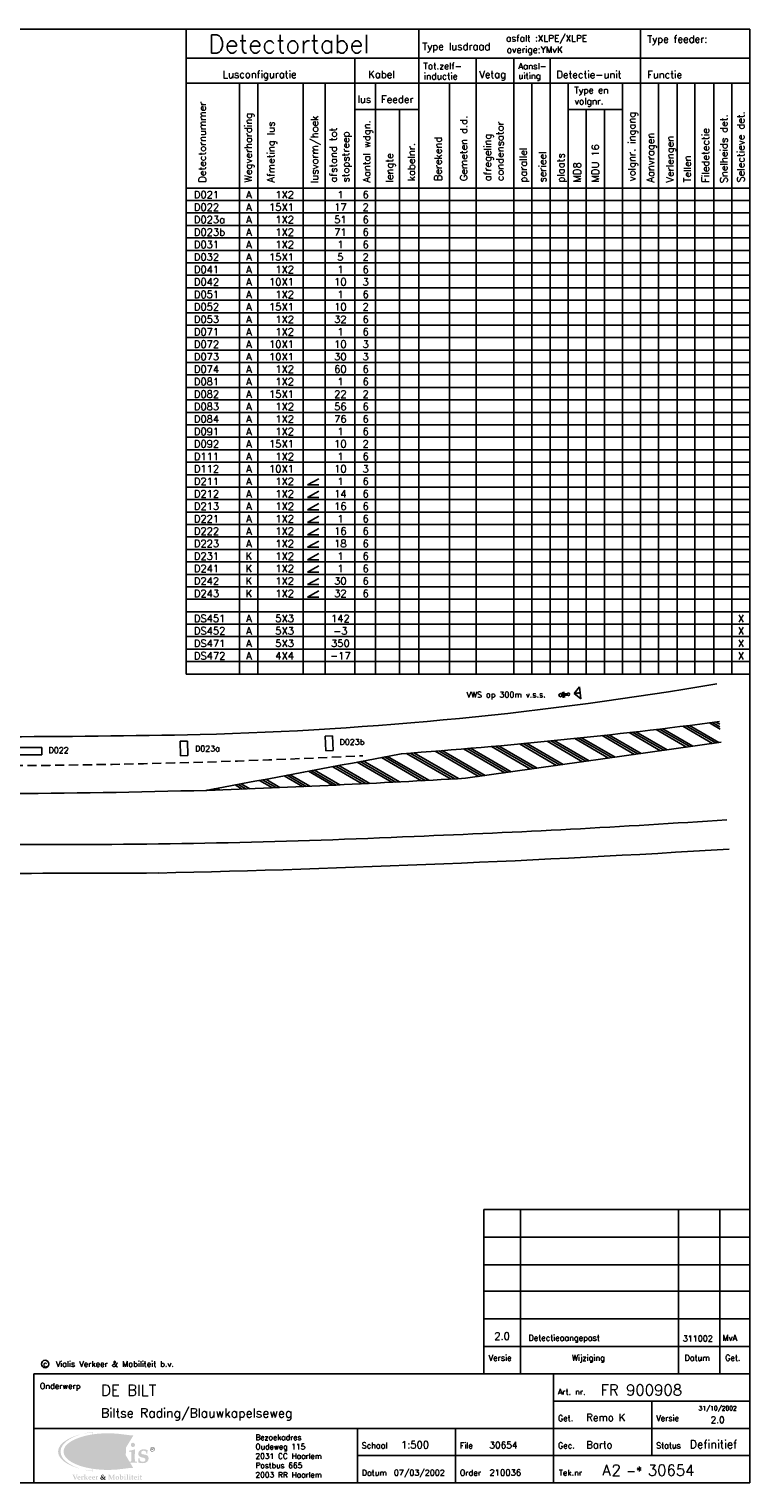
# Model space of a CAD drawing. Extents: x 6 to 580, y 68 to 468.
# Tile 4 of 4: x 382 to 580, y 68 to 468. Entities that reach past the tile are written whole.
import ezdxf
from ezdxf.enums import TextEntityAlignment as Align

# ---------------------------------------------------------------- set-up
doc = ezdxf.new("R2010")
doc.units = 0
doc.header["$LTSCALE"] = 0.2
doc.linetypes.add('DASHED', pattern=[19.05, 12.7, -6.35])
doc.layers.get('0').update_dxf_attribs({"color": 1, "linetype": 'CONTINUOUS'})
for name, color, linetype in [('01', 2, 'CONTINUOUS'), ('02', 3, 'CONTINUOUS'), ('BEL1', 51, 'CONTINUOUS'), ('BEL3', 51, 'DASHED'), ('DETECTIELUSSEN', 2, 'CONTINUOUS'), ('logo', 7, 'CONTINUOUS'), ('SYMBOLEN', 3, 'CONTINUOUS')]:
    doc.layers.add(name, color=color, linetype=linetype)
doc.styles.add('SIMPLEX', font='simplex.shx')

# ---------------------------------------------------------------- blocks, each defined once
blk = doc.blocks.new('u65')
at = {"layer": 'DETECTIELUSSEN'}
for p, q in [((2, 1), (0, 1)), ((0, 1), (0, -1)), ((2, -1), (2, 1)), ((0, -1), (2, -1))]:
    blk.add_line(p, q, dxfattribs=at)
blk = doc.blocks.new('u26')
at = {"layer": 'SYMBOLEN'}
for p, q in [((2.52, 0), (3.64, 1.12)), ((3.64, -1.12), (2.52, 0)), ((3.64, 1.12), (3.64, -1.12))]:
    blk.add_line(p, q, dxfattribs=at)
for centre, radius in [((0, 0), 0.28), ((2.81, 0), 0.0667), ((3.09, 0), 0.0667), ((3.38, 0), 0.0667)]:
    blk.add_circle(centre, radius, dxfattribs=at)
blk.add_arc((1.4, 0), 0.28, 270, 90, dxfattribs=at)
for points in [[(0.28, 0.56), (0.84, 0.56), (0.28, -0.56), (0.84, -0.56)], [(0.84, -0.28), (0.84, 0.28), (1.4, -0.28), (1.4, 0.28)]]:
    blk.add_solid(points, dxfattribs=at)
blk = doc.blocks.new('WIJZ')
for p, q in [((0, 45.18), (-73.22, 45.18)), ((-73.21, 45.18), (-73.21, -0.13)), ((0, 0), (0, 45.18))]:
    blk.add_line(p, q)
at = {"layer": '01'}
for p, q in [((-63.1, 0), (-63.1, 45.18)), ((-19.66, 0), (-19.66, 45.18)), ((-8.27, 0), (-8.27, 45.18)), ((-0.04, 37.59), (-73.22, 37.59)), ((-0.04, 30), (-73.22, 30)), ((-0.04, 22.71), (-73.22, 22.71)), ((-0.04, 15.12), (-73.22, 15.12)), ((-0.04, 7.53), (-73.22, 7.53))]:
    blk.add_line(p, q, dxfattribs=at)
at = {"layer": '02', "style": 'SIMPLEX'}
for s, p in [('Versie', (-71.88, 3.62)), ('Wijziging', (-48.97, 3.62)), ('Datum', (-17.97, 3.62)), ('Get.', (-6.79, 3.62))]:
    blk.add_text(s, height=1.6, dxfattribs=at).set_placement(p)
for tag, p in [('WIJZ5', (-68.01, 39.07)), ('WIJZ4', (-68.01, 31.48)), ('WIJZ3', (-68.01, 23.89)), ('WIJZ2', (-68.01, 16.61)), ('WIJZ1', (-68.17, 9.37))]:
    blk.add_attdef(tag, text='', height=2, dxfattribs=at).set_placement(p, align=Align.CENTER)
for tag, p in [('WIJZIGING5', (-60.91, 39.16)), ('DATUM5', (-18.5, 38.96)), ('TEK5', (-7.54, 39.16)), ('WIJZIGING4', (-60.91, 31.57)), ('DATUM4', (-18.5, 31.37)), ('TEK4', (-7.54, 31.57)), ('WIJZIGING3', (-60.91, 23.98)), ('DATUM3', (-18.5, 23.78)), ('TEK3', (-7.54, 23.98)), ('WIJZIGING2', (-60.91, 16.69)), ('DATUM2', (-18.5, 16.5)), ('TEK2', (-7.54, 16.69)), ('WIJZIGING1', (-60.91, 9.12)), ('DATUM1', (-18.45, 8.93)), ('TEK1', (-7.52, 9.12))]:
    blk.add_attdef(tag, p, '', height=1.6, dxfattribs=at)
blk = doc.blocks.new('VERSIE')
at = {"layer": '01', "style": 'SIMPLEX'}
blk.add_attdef('T-VNR', text='', height=1.8, dxfattribs=at).set_placement((-8.88, 16.45), align=Align.CENTER)
blk.add_attdef('T-STS', (-16.58, 9.5), '', height=2.25, dxfattribs=at)
at = {"layer": '02', "style": 'SIMPLEX'}
blk.add_attdef('T-VDT', text='', height=1.2, dxfattribs=at).set_placement((-8.88, 19.95), align=Align.CENTER)
blk = doc.blocks.new('KOP')
at = {"style": 'SIMPLEX'}
blk.add_attdef('T-OMS', (-178.51, 24), '', height=3, dxfattribs=at)
at = {"layer": '01', "style": 'SIMPLEX'}
for tag, p in [('T-AUT', (-36.09, 24.08)), ('T-AFM', (-33.15, 1.85))]:
    blk.add_attdef(tag, text='', height=3, dxfattribs=at).set_placement(p, align=Align.RIGHT)
for tag, p, height in [('T-ART', (-34.07, 24.08), 3), ('T-OPM', (-178.51, 18), 2.5), ('T-NMR', (-26.54, 1.85), 3)]:
    blk.add_attdef(tag, p, '', height=height, dxfattribs=at)
at = {"layer": '02', "style": 'SIMPLEX', "flags": 1}
blk.add_attdef('T-TYP', (-193.38, 33.06), '', height=3, dxfattribs=at)
at = {"layer": '02', "style": 'SIMPLEX'}
for tag, p, height in [('T-GET', (-45, 17), 2), ('T-SCL', (-96, 9.5), 2), ('T-FNM', (-70.95, 9.5), 2), ('T-GEC', (-45, 9.5), 2), ('T-ORD', (-70.81, 2), 2), ('T-DAT', (-97.87, 1.92), 1.7)]:
    blk.add_attdef(tag, p, '', height=height, dxfattribs=at)
blk = doc.blocks.new('logo')
at = {"layer": 'logo'}
h = blk.add_hatch(color=170, dxfattribs=at)
h.paths.add_polyline_path([(25.37, -18.89), (25.29, -18.84, -0.061343), (23.77, -19.17), (23.77, -19.45), (24, -19.45), (24.17, -19.47, -0.361866), (24.32, -19.6, -0.013325), (24.32, -23.88), (24.31, -23.97, -0.204489), (24.23, -24.1), (24.15, -24.13), (23.75, -24.17), (23.75, -24.45), (25.89, -24.45), (25.89, -24.15), (25.49, -24.11), (25.44, -24.1, -0.3502), (25.33, -23.99), (25.32, -23.9, -0.014542)])
h.paths.add_polyline_path([(27.83, -20.82), (27.74, -20.77, -0.081857), (26.22, -21.11), (26.22, -21.41), (26.48, -21.42), (26.65, -21.44, -0.361866), (26.79, -21.56, -0.024612), (26.79, -23.88), (26.78, -23.97, -0.204489), (26.71, -24.1), (26.63, -24.13), (26.22, -24.17), (26.22, -24.45), (28.37, -24.45), (28.37, -24.15), (27.97, -24.11), (27.92, -24.1, -0.3502), (27.81, -23.99), (27.79, -23.9, -0.023646)])
h.paths.add_polyline_path([(26.68, -19.54, 1), (27.84, -19.54, 1)])
h.paths.add_polyline_path([(29.62, -21.94, -0.242234), (29.59, -21.45, -0.276911), (30.1, -21.16, -0.262736), (30.88, -21.45), (30.93, -21.91), (31.23, -21.92, -0.029649), (31.3, -21.01), (31.29, -20.97, 0.159643), (29.69, -20.82, 0.28272), (28.78, -21.68, 0.217109), (28.9, -22.55, 0.184354), (29.46, -22.91), (30.07, -23.07, -0.148274), (30.58, -23.28, -0.257899), (30.68, -23.76, -0.18983), (30.37, -24.11, -0.149734), (29.72, -24.16, -0.178699), (29.12, -23.78), (29.09, -23.26), (28.79, -23.26, -0.027679), (28.73, -24.3), (28.77, -24.36, 0.142272), (30.44, -24.52, 0.237181), (31.45, -23.76, 0.21006), (31.46, -22.77, 0.198773), (31.04, -22.37, 0.077298), (30.76, -22.28), (29.85, -22.09, -0.132448)])
h.paths.add_polyline_path([(22.92, -21.9, 0.17208), (22.7, -21.19, 0.200406), (21.75, -20.8, 0.081145), (21.23, -20.83), (21.02, -20.92), (20.7, -21.1), (20.34, -21.33), (20.31, -21.82), (20.57, -21.88), (20.73, -21.5, -0.24395), (21.64, -21.49, -0.263091), (21.98, -22.3, 0.062994), (20.39, -22.76, 0.212641), (19.99, -23.33, 0.150672), (20.06, -24.09, 0.298823), (20.75, -24.54, 0.075715), (21.17, -24.51), (21.98, -23.91), (21.95, -24.41), (21.98, -24.45, -0.041952), (23.37, -24.45), (23.37, -24.15), (23.05, -24.11, -0.364403), (22.92, -24, -0.024385)])
h.paths.add_polyline_path([(21.98, -23.54, -0.155275), (21.59, -23.84, -0.220324), (21.13, -23.83, -0.282623), (20.92, -23.32, -0.206313), (21.1, -22.94, -0.091022), (21.98, -22.63)], flags=16)
h.paths.add_polyline_path([(19.26, -20.82), (19.17, -20.77, -0.081857), (17.65, -21.11), (17.65, -21.41), (17.9, -21.42), (18.08, -21.44, -0.361866), (18.22, -21.56, -0.024612), (18.22, -23.88), (18.21, -23.97, -0.204489), (18.13, -24.1), (18.05, -24.13), (17.65, -24.17), (17.65, -24.45), (19.79, -24.45), (19.79, -24.15), (19.39, -24.11), (19.34, -24.1, -0.3502), (19.23, -23.99), (19.22, -23.9, -0.023646)])
h.paths.add_polyline_path([(18.11, -19.54, 1), (19.27, -19.54, 1)])
h.paths.add_polyline_path([(14.19, -19.9, -0.014422), (14.13, -19.72, -0.419965), (14.22, -19.53, -0.059907), (14.73, -19.48), (14.73, -19.14, -0.024727), (12.27, -19.14), (12.27, -19.48, -0.083014), (12.74, -19.54, -0.099967), (13.03, -20.01), (14.9, -24.48), (15.48, -24.48), (17.37, -19.9), (17.52, -19.62, -0.258045), (17.65, -19.53), (17.79, -19.5), (18, -19.48), (18, -19.14, -0.03401), (16.22, -19.14), (16.22, -19.48), (16.7, -19.51, -0.268993), (16.83, -19.57, -0.14955), (16.84, -19.76), (16.73, -20.1), (15.52, -23.19)])
edge = h.paths.add_edge_path()
edge.add_ellipse((19.55, -21.38), major_axis=(-12.22, 0), ratio=0.461748, start_angle=-59.2557, end_angle=59.2908, ccw=False)
edge.add_ellipse((18.88, -21.38), major_axis=(-12.22, 0), ratio=0.445911, start_angle=297.1255, end_angle=422.9083)
h = blk.add_hatch(color=104, dxfattribs=at)
edge = h.paths.add_edge_path()
edge.add_ellipse((20.38, -21.38), major_axis=(-12.22, 0), ratio=0.412676, start_angle=241.5392, end_angle=477.5307)
edge.add_ellipse((28.23, -21.4), major_axis=(-11.5, 0), ratio=0.39376, start_angle=69.3775, end_angle=78.9653, ccw=False)
edge.add_ellipse((20.36, -21.37), major_axis=(-11.5, 0), ratio=0.39376, start_angle=-110.6225, end_angle=109.3829, ccw=False)
edge.add_ellipse((28.23, -21.4), major_axis=(-11.5, 0), ratio=0.39376, start_angle=280.1408, end_angle=289.3829, ccw=False)
h = blk.add_hatch(color=170, dxfattribs=at)
h.paths.add_polyline_path([(33.26, -20.74, 1), (31.96, -20.74, 1)])
h.paths.add_polyline_path([(32.04, -20.74, -1), (33.18, -20.74, -1)], flags=16)
h.paths.add_polyline_path([(32.39, -20.42, 0.383253), (32.35, -20.39), (32.32, -20.39), (32.32, -20.35), (32.66, -20.35, -0.163969), (32.82, -20.4, -0.185213), (32.87, -20.49, -0.156584), (32.85, -20.62, -0.219176), (32.77, -20.69, 0.027571), (32.7, -20.71, -0.118665), (32.76, -20.75, -0.100038), (32.81, -20.82), (32.87, -20.94, -0.024961), (32.9, -20.99, 0.322101), (32.93, -21), (32.95, -21), (32.95, -21.05), (32.83, -21.05, -0.320971), (32.76, -21.01), (32.71, -20.91), (32.66, -20.8, 0.110576), (32.62, -20.75, 0.159644), (32.59, -20.74), (32.52, -20.74), (32.52, -20.95, 0.114944), (32.53, -20.99, 0.271334), (32.55, -21), (32.6, -21.01), (32.6, -21.05), (32.31, -21.05), (32.31, -21.01), (32.37, -21.01, 0.374085), (32.39, -20.98)], flags=0)
h.paths.add_polyline_path([(32.52, -20.69), (32.52, -20.44, -0.11922), (32.53, -20.42, -0.249713), (32.56, -20.4), (32.62, -20.4, -0.083932), (32.67, -20.41, -0.207045), (32.73, -20.47, -0.10733), (32.74, -20.55, -0.178552), (32.7, -20.64, -0.204225), (32.6, -20.69)], flags=0)
h = blk.add_hatch(color=170, dxfattribs=at)
h.paths.add_polyline_path([(11.95, -27.86, -0.275623), (12.03, -27.81), (12.08, -27.81), (12.08, -27.72, -0.036082), (11.64, -27.72), (11.64, -27.81), (11.71, -27.81, -0.055942), (11.77, -27.81, -0.231703), (11.79, -27.83, -0.167579), (11.79, -27.89), (11.45, -28.76), (11.09, -27.87, -0.358233), (11.1, -27.83, -0.166942), (11.15, -27.81), (11.24, -27.81), (11.24, -27.72, -0.033394), (10.62, -27.71), (10.62, -27.81), (10.68, -27.81, -0.169229), (10.74, -27.83, -0.113105), (10.77, -27.87), (11.29, -29.1), (11.44, -29.1)])
h.paths.add_polyline_path([(12.25, -28.64, 0.001256), (12.52, -28.63, 0.064639), (12.83, -28.6, 0.323092), (12.84, -28.58), (12.83, -28.44, 0.186379), (12.73, -28.23, 0.172825), (12.52, -28.14, 0.138245), (12.31, -28.17, 0.048055), (12.11, -28.28, 0.189585), (12.03, -28.39, 0.078132), (11.99, -28.62, 0.145427), (12.04, -28.89, 0.277065), (12.41, -29.12, 0.164249), (12.76, -29.04, 0.145745), (12.78, -29.02), (12.81, -28.94, 0.269924), (12.8, -28.92), (12.79, -28.91, 0.316949), (12.78, -28.91, -0.180711), (12.53, -28.97, -0.213335), (12.34, -28.87, -0.213606)])
h.paths.add_polyline_path([(12.24, -28.52, -0.09999), (12.26, -28.36, -0.195655), (12.35, -28.26, -0.213041), (12.48, -28.26, -0.188862), (12.55, -28.35, -0.097186), (12.57, -28.52, -0.385846), (12.57, -28.53, -0.039683), (12.25, -28.53, -0.404532)], flags=16)
h.paths.add_polyline_path([(13.35, -28.5, -0.1213), (13.36, -28.45, -0.195948), (13.45, -28.37, -0.148537), (13.55, -28.37, -0.221565), (13.63, -28.43), (13.67, -28.42), (13.68, -28.14), (13.58, -28.14, 0.216984), (13.51, -28.17, 0.020905), (13.46, -28.22), (13.35, -28.34), (13.35, -28.15), (13.32, -28.14, -0.064508), (12.96, -28.23), (12.96, -28.31), (13.06, -28.31, -0.428126), (13.1, -28.35), (13.1, -28.95, -0.42156), (13.05, -29), (12.97, -29.01), (12.97, -29.09, -0.014262), (13.53, -29.09), (13.53, -29.01), (13.41, -29, -0.183172), (13.37, -28.98, -0.204487), (13.36, -28.93)])
h.paths.add_polyline_path([(14.39, -28.5), (14.58, -28.34), (14.67, -28.27, -0.144634), (14.75, -28.24), (14.83, -28.24), (14.83, -28.16), (14.52, -28.16), (14.52, -28.22), (14.16, -28.56, -0.630854), (14.14, -28.55), (14.15, -27.87), (14.15, -27.65), (14.13, -27.64, -0.066328), (13.75, -27.72), (13.75, -27.8), (13.81, -27.8, -0.052817), (13.85, -27.8, -0.371888), (13.9, -27.86), (13.9, -28.87, -0.020858), (13.89, -28.95, -0.365146), (13.85, -29), (13.75, -29.01), (13.75, -29.09, -0.022714), (14.3, -29.09), (14.3, -29.01), (14.19, -29, -0.159634), (14.17, -28.99, -0.250193), (14.15, -28.95), (14.15, -28.83), (14.14, -28.64, -0.65458), (14.16, -28.62, -0.062226), (14.18, -28.64), (14.48, -28.99), (14.55, -29.09), (14.89, -29.09), (14.89, -29.01, -0.194273), (14.81, -28.98), (14.75, -28.91)])
h.paths.add_polyline_path([(15.26, -28.64, 0.001256), (15.53, -28.63, 0.064639), (15.84, -28.6, 0.323092), (15.85, -28.58), (15.84, -28.44, 0.186379), (15.75, -28.23, 0.172825), (15.53, -28.14, 0.138245), (15.33, -28.17, 0.048055), (15.13, -28.29, 0.189585), (15.05, -28.39, 0.078132), (15.01, -28.62, 0.145427), (15.06, -28.89, 0.277065), (15.42, -29.12, 0.164249), (15.77, -29.04, 0.145745), (15.79, -29.02), (15.82, -28.94, 0.269924), (15.82, -28.93), (15.8, -28.91, 0.316949), (15.8, -28.91, -0.180711), (15.54, -28.97, -0.213335), (15.35, -28.88, -0.213606)])
h.paths.add_polyline_path([(15.26, -28.53, -0.404532), (15.25, -28.52, -0.09999), (15.28, -28.36, -0.195655), (15.36, -28.27, -0.213041), (15.49, -28.26, -0.188862), (15.57, -28.35, -0.097186), (15.59, -28.52, -0.385846), (15.58, -28.53, -0.039683)], flags=16)
h.paths.add_polyline_path([(16.36, -28.88, -0.213606), (16.27, -28.64, 0.001256), (16.54, -28.63, 0.064639), (16.85, -28.6, 0.323092), (16.86, -28.58), (16.85, -28.44, 0.186379), (16.75, -28.23, 0.172825), (16.53, -28.14, 0.138245), (16.33, -28.17, 0.048055), (16.13, -28.29, 0.189585), (16.05, -28.39, 0.078132), (16.01, -28.62, 0.145427), (16.06, -28.89, 0.277065), (16.42, -29.12, 0.164249), (16.78, -29.04, 0.145745), (16.79, -29.02), (16.82, -28.94, 0.269924), (16.82, -28.93), (16.81, -28.91, 0.316949), (16.8, -28.91, -0.180711), (16.54, -28.97, -0.213335)])
h.paths.add_polyline_path([(16.26, -28.52, -0.09999), (16.28, -28.36, -0.195655), (16.36, -28.27, -0.213041), (16.49, -28.26, -0.188862), (16.57, -28.35, -0.097186), (16.59, -28.52, -0.385846), (16.58, -28.53, -0.039683), (16.26, -28.53, -0.404532)], flags=16)
h.paths.add_polyline_path([(17.37, -28.5, -0.1213), (17.38, -28.45, -0.195948), (17.47, -28.37, -0.148537), (17.57, -28.37, -0.221565), (17.64, -28.43), (17.69, -28.42), (17.69, -28.14), (17.6, -28.13, 0.216984), (17.52, -28.17, 0.020905), (17.47, -28.22), (17.37, -28.34), (17.37, -28.15), (17.33, -28.14, -0.064508), (16.97, -28.22), (16.97, -28.3), (17.07, -28.31, -0.428126), (17.11, -28.35), (17.11, -28.95, -0.42156), (17.06, -29), (16.98, -29), (16.98, -29.09, -0.014262), (17.55, -29.08), (17.55, -29.01), (17.42, -29, -0.183172), (17.39, -28.98, -0.204487), (17.37, -28.93)])
h = blk.add_hatch(color=170, dxfattribs=at)
h.paths.add_polyline_path([(18.85, -28.29, 0.054692), (19.03, -28.17, 0.171224), (19.16, -27.96, 0.158518), (19.15, -27.8, 0.213), (19.05, -27.71, 0.082178), (18.93, -27.69, 0.102544), (18.81, -27.71, 0.080993), (18.73, -27.76, 0.022507), (18.6, -27.91, 0.201722), (18.55, -28.04, 0.010851), (18.55, -28.11, 0.077278), (18.58, -28.23, 0.037467), (18.61, -28.33, -0.009917), (18.58, -28.34, 0.081546), (18.39, -28.48, 0.120386), (18.32, -28.6, 0.1199), (18.31, -28.81, 0.13541), (18.39, -28.97, 0.100485), (18.54, -29.08, 0.014652), (18.57, -29.09, 0.173766), (19.03, -29.07, 0.047549), (19.18, -28.98, 0.015766), (19.28, -29.05, 0.102769), (19.47, -29.12, 0.132191), (19.67, -29.09, -0.058971), (19.85, -28.9), (19.82, -28.84), (19.72, -28.9, -0.141344), (19.6, -28.91, -0.081506), (19.35, -28.82, 0.035217), (19.43, -28.71, 0.078285), (19.48, -28.58, 0.118944), (19.48, -28.42, -0.029335), (19.76, -28.44, -0.048287), (19.81, -28.28, -0.010867), (19.65, -28.29, -0.032309), (19.17, -28.28, -0.010063), (19.11, -28.42, -0.017223), (19.29, -28.43, -0.115516), (19.32, -28.53, -0.071354), (19.32, -28.64, -0.074259), (19.3, -28.7, -0.034992), (19.26, -28.76, -0.026305), (19.2, -28.71, -0.055653), (18.88, -28.33, -0.014765)])
h.paths.add_polyline_path([(18.81, -28.22, -0.053851), (18.75, -28.05, -0.158117), (18.75, -27.9, -0.247038), (18.83, -27.82, -0.197283), (18.93, -27.83, -0.196126), (18.98, -27.89, -0.094868), (18.99, -27.98, -0.12671), (18.96, -28.06, -0.026092), (18.91, -28.13, -0.040106)], flags=16)
h.paths.add_polyline_path([(18.65, -28.41, 0.036641), (18.71, -28.49, 0.073776), (19.02, -28.86, 0.011559), (19.09, -28.92, -0.049014), (19, -28.96, -0.129977), (18.83, -28.97, -0.170129), (18.64, -28.86, -0.102892), (18.55, -28.69, -0.178356), (18.56, -28.5, -0.103941), (18.6, -28.45, -0.014381)], flags=16)
h = blk.add_hatch(color=170, dxfattribs=at)
h.paths.add_polyline_path([(21.87, -27.99), (21.87, -28.64), (21.87, -28.9, -0.053385), (21.86, -28.95, -0.334077), (21.81, -28.99), (21.7, -29), (21.7, -29.09, -0.027391), (22.33, -29.09), (22.33, -29), (22.21, -28.99, -0.401378), (22.16, -28.94), (22.15, -28.8), (22.16, -28.16), (22.16, -27.87, -0.330867), (22.19, -27.82, -0.108883), (22.26, -27.8), (22.33, -27.8), (22.33, -27.71, -0.035923), (21.87, -27.71), (21.41, -28.68, -0.642777), (21.39, -28.68), (20.93, -27.71, -0.03281), (20.45, -27.71), (20.45, -27.8), (20.56, -27.81, -0.375321), (20.62, -27.86), (20.62, -28.03), (20.62, -28.74), (20.62, -28.94, -0.349803), (20.56, -28.99), (20.45, -29), (20.45, -29.09, -0.03688), (20.91, -29.09), (20.91, -29), (20.81, -28.99, -0.377616), (20.75, -28.93), (20.74, -28.76), (20.74, -27.99), (21.28, -29.11), (21.34, -29.11)])
h.paths.add_polyline_path([(23.43, -28.63, 0.090259), (23.4, -28.39, 0.160178), (23.27, -28.21, 0.13918), (23.05, -28.13, 0.119196), (22.73, -28.17, 0.191579), (22.54, -28.34, 0.090504), (22.47, -28.59, 0.095763), (22.5, -28.82, 0.131959), (22.62, -29.02, 0.183952), (22.86, -29.11, 0.149091), (23.2, -29.06, 0.182539), (23.38, -28.87, 0.087876)])
h.paths.add_polyline_path([(22.76, -28.43, -0.105068), (22.8, -28.3, -0.21019), (22.89, -28.23, -0.142474), (23, -28.23, -0.185702), (23.09, -28.3, -0.062634), (23.13, -28.43, -0.064601), (23.16, -28.74, -0.047411), (23.13, -28.9, -0.271336), (23.02, -29.01, -0.107725), (22.92, -29.01, -0.195251), (22.84, -28.96, -0.132248), (22.76, -28.76, -0.067282)], flags=16)
h.paths.add_polyline_path([(24.6, -28.35, 0.134707), (24.47, -28.19, 0.163681), (24.28, -28.14, 0.056402), (24.15, -28.16, 0.095964), (24.07, -28.2), (23.94, -28.31), (23.94, -27.89), (23.95, -27.65), (23.92, -27.64, -0.078316), (23.54, -27.73), (23.54, -27.8), (23.64, -27.81, -0.332859), (23.68, -27.84), (23.69, -27.9), (23.7, -28.14), (23.7, -28.64), (23.68, -29.1), (23.73, -29.11), (23.81, -29.04, 0.115705), (24.01, -29.11, 0.154533), (24.22, -29.08, 0.017333), (24.42, -28.95, 0.149764), (24.56, -28.79, 0.079705), (24.63, -28.58, 0.139964)])
h.paths.add_polyline_path([(23.94, -28.42, -0.170706), (24.05, -28.34, -0.137636), (24.21, -28.33, -0.245661), (24.34, -28.45, -0.06068), (24.38, -28.58, -0.137104), (24.34, -28.85, -0.193443), (24.23, -28.96, -0.169867), (24.08, -28.97, -0.178), (23.94, -28.87)], flags=16)
h.paths.add_polyline_path([(25.2, -28.41, -0.028361), (25.22, -28.15), (25.19, -28.13, -0.087889), (24.8, -28.22), (24.8, -28.3), (24.9, -28.3, -0.391154), (24.95, -28.34), (24.96, -28.43), (24.96, -28.74), (24.95, -28.96, -0.394506), (24.9, -29), (24.8, -29.01), (24.8, -29.09, -0.029059), (25.36, -29.08), (25.36, -29.01), (25.27, -29, -0.02719), (25.24, -29, -0.353176), (25.21, -28.96, -0.024567), (25.21, -28.86)])
h.paths.add_polyline_path([(25.86, -28, -0.024984), (25.88, -27.65), (25.85, -27.64, -0.072772), (25.46, -27.72), (25.46, -27.79), (25.56, -27.8, -0.332048), (25.6, -27.83), (25.61, -27.95), (25.61, -28.75), (25.6, -28.96, -0.416455), (25.56, -29), (25.46, -29.01), (25.46, -29.09, -0.027362), (26.02, -29.09), (26.02, -29.01), (25.91, -29, -0.27656), (25.88, -28.98, -0.098915), (25.87, -28.94, 0.004364), (25.86, -28.8)])
h.paths.add_polyline_path([(26.55, -28.41, -0.028361), (26.56, -28.15), (26.54, -28.14, -0.087889), (26.15, -28.22), (26.15, -28.3), (26.25, -28.31, -0.391154), (26.29, -28.34), (26.3, -28.43), (26.3, -28.74), (26.29, -28.96, -0.394506), (26.24, -29.01), (26.14, -29.01), (26.14, -29.09, -0.029059), (26.7, -29.09), (26.7, -29.01), (26.61, -29, -0.02719), (26.58, -29, -0.353176), (26.55, -28.97, -0.024567), (26.55, -28.87)])
h.paths.add_polyline_path([(27.16, -28.34), (27.37, -28.34, -0.0198), (27.38, -28.2, -0.043572), (27.16, -28.21, -0.037456), (27.18, -27.82), (27.15, -27.8, -0.06245), (26.91, -27.91), (26.91, -28.21), (26.78, -28.3), (26.78, -28.34), (26.91, -28.34), (26.91, -28.77), (26.91, -28.92, 0.173831), (26.94, -29.01, 0.153479), (27.05, -29.09, 0.084304), (27.2, -29.11, 0.171033), (27.31, -29.05), (27.39, -28.97), (27.37, -28.93, -0.081652), (27.24, -28.94, -0.114932), (27.2, -28.92, -0.229709), (27.16, -28.83), (27.15, -28.72)])
h.paths.add_polyline_path([(27.76, -28.64, 0.001256), (28.03, -28.63, 0.064639), (28.34, -28.6, 0.323092), (28.35, -28.58), (28.34, -28.44, 0.186379), (28.24, -28.23, 0.172825), (28.03, -28.14, 0.138245), (27.82, -28.17, 0.048055), (27.62, -28.29, 0.189585), (27.54, -28.39, 0.078132), (27.5, -28.62, 0.145427), (27.55, -28.89, 0.277065), (27.91, -29.12, 0.164249), (28.27, -29.04, 0.145745), (28.28, -29.02), (28.32, -28.94, 0.269924), (28.31, -28.93), (28.3, -28.91, 0.316949), (28.29, -28.91, -0.180711), (28.04, -28.97, -0.213335), (27.85, -28.88, -0.213606)])
h.paths.add_polyline_path([(27.75, -28.52, -0.09999), (27.77, -28.36, -0.195655), (27.85, -28.27, -0.213041), (27.98, -28.26, -0.188862), (28.06, -28.35, -0.097186), (28.08, -28.52, -0.385846), (28.08, -28.53, -0.039683), (27.75, -28.53, -0.404532)], flags=16)
h.paths.add_polyline_path([(28.88, -28.41, -0.028361), (28.9, -28.15), (28.87, -28.14, -0.087889), (28.48, -28.22), (28.48, -28.3), (28.58, -28.31, -0.391154), (28.63, -28.34), (28.63, -28.43), (28.64, -28.74), (28.63, -28.96, -0.394506), (28.58, -29.01), (28.48, -29.01), (28.48, -29.09, -0.029059), (29.04, -29.09), (29.04, -29.01), (28.95, -29, -0.02719), (28.92, -29, -0.353176), (28.89, -28.97, -0.024567), (28.88, -28.87)])
h.paths.add_polyline_path([(29.5, -28.34), (29.71, -28.34, -0.0198), (29.73, -28.2, -0.043572), (29.5, -28.21, -0.037456), (29.53, -27.82), (29.49, -27.8, -0.06245), (29.25, -27.91), (29.26, -28.21), (29.13, -28.3), (29.13, -28.34), (29.26, -28.34), (29.25, -28.77), (29.26, -28.92, 0.173831), (29.28, -29.01, 0.153479), (29.39, -29.09, 0.084304), (29.54, -29.11, 0.171033), (29.65, -29.05), (29.74, -28.97), (29.72, -28.93, -0.081652), (29.59, -28.94, -0.114932), (29.54, -28.92, -0.229709), (29.5, -28.83), (29.5, -28.72)])
h.paths.add_polyline_path([(28.6, -27.82, 1), (28.9, -27.82, 1)])
h.paths.add_polyline_path([(26.57, -27.82, 1), (26.27, -27.82, 1)])
h.paths.add_polyline_path([(25.22, -27.82, 1), (24.92, -27.82, 1)])
at = {"layer": 'logo', "color": 82}
blk.add_circle((3.09, 2.71), 1.02, dxfattribs=at)
at = {"layer": 'logo', "color": 82, "style": 'SIMPLEX'}
blk.add_text('c', height=1.5, dxfattribs=at).set_placement((3.09, 2.71), align=Align.MIDDLE)
blk.add_text('Vialis Verkeer & Mobiliteit b.v.', height=1.6, dxfattribs=at).set_placement((6.03, 2.71), align=Align.MIDDLE_LEFT)
for s, p in [('Oudeweg 115', (60.97, -20.79)), ('Bezoekadres', (60.97, -18.21)), ('2031 CC Haarlem', (60.97, -23.37)), ('2003 RR Haarlem', (60.97, -28.53)), ('Postbus 665', (60.97, -25.95))]:
    blk.add_text(s, height=1.5046, dxfattribs=at).set_placement(p)
blk = doc.blocks.new('tuv54')
at = {"layer": '02'}
for q in [(4.29, -1.11), (4.29, -2.83)]:
    blk.add_line((1.17, -2.83), q, dxfattribs=at)

msp = doc.modelspace()

# ---------------------------------------------------------------- hatches: boundary and pattern name
at = {"layer": 'BEL1'}
h = msp.add_hatch(dxfattribs=at)
h.set_pattern_fill('PLAST', color=256, scale=0.7, angle=330, style=0)
h.paths.add_polyline_path([(572.45, 271.72), (572.03, 277.38, -0.014326), (484.48, 268.55, -0.001857), (430.72, 258.48, 0.00002), (430.95, 258.48, 0.005628), (502.13, 261.81)])

# ---------------------------------------------------------------- linework, layer by layer
for p, q in [((580.38, 467.93), (6.38, 467.93)), ((425.31, 290.47), (425.31, 467.93)), ((580.38, 67.93), (580.38, 467.93)), ((425.31, 424.19), (580.38, 424.19)), ((580.38, 290.47), (425.31, 290.47)), ((572.45, 271.72), (502.13, 261.81)), ((383.38, 97.93), (580.38, 97.93)), ((383.38, 97.93), (383.38, 67.93)), ((526.38, 97.93), (526.38, 67.93)), ((526.38, 90.43), (580.38, 90.43)), ((553.38, 90.43), (553.38, 75.43)), ((383.38, 82.93), (580.38, 82.93)), ((472.38, 82.93), (472.38, 67.93)), ((499.38, 82.93), (499.38, 67.93)), ((472.38, 75.43), (580.38, 75.43)), ((6.38, 67.93), (580.38, 67.93))]:
    msp.add_line(p, q)
for centre, radius, start, end in [((402.71, 1272.03), 998.56, 271.51603, 279.71711), ((367.27, 3400.68), 3127.47, 269.07447, 271.13322), ((318.68, 3421.77), 3165.28, 272.03264, 273.3225), ((355.28, 3125.29), 2867.81, 269.23149, 271.51191), ((368.5, 3313.22), 3069.74, 272.23161, 273.83945), ((400.85, 3375.9), 3132.39, 268.44828, 269.72199), ((388.39, 2434.87), 2191.33, 269.92857, 272.60627), ((327.49, 4272.55), 4037.82, 271.2781, 273.50934), ((375.96, 8852.08), 8616.44, 269.602151, 270.276589)]:
    msp.add_arc(centre, radius, start, end)
at = {"layer": '01'}
for p, q in [((489.26, 424.19), (489.26, 467.93)), ((550.31, 467.93), (550.31, 424.12)), ((425.31, 459.93), (580.38, 459.93)), ((471.65, 459.93), (471.65, 424.07)), ((505.06, 424.07), (505.06, 459.93)), ((515.44, 424.07), (515.44, 459.93)), ((525.47, 424.07), (525.47, 459.93)), ((580.38, 453), (425.31, 453)), ((471.65, 424.19), (471.65, 290.47)), ((489.26, 424.19), (489.26, 290.47)), ((505.06, 424.19), (505.06, 290.47)), ((515.44, 424.19), (515.44, 290.47)), ((525.47, 424.19), (525.47, 290.47)), ((550.31, 424.19), (550.31, 290.47))]:
    msp.add_line(p, q, dxfattribs=at)
at = {"layer": 'BEL1'}
for p, q in [((440, 453), (440, 424.07)), ((445, 453), (445, 424.07)), ((457.5, 424.19), (457.5, 453)), ((463.51, 424.19), (463.51, 453)), ((477.39, 453), (477.39, 424.07)), ((497.77, 424.19), (497.77, 453)), ((520.35, 424.07), (520.35, 452.84)), ((530.38, 453), (530.38, 424.12)), ((545.33, 453), (545.33, 424.12)), ((555.25, 453), (555.25, 424.12)), ((560.33, 453), (560.33, 424.12)), ((565.25, 453), (565.25, 424.12)), ((570.47, 453), (570.47, 424.12)), ((575.42, 453), (575.42, 424.12)), ((471.65, 445.8), (489.26, 445.8)), ((484.02, 424.19), (484.02, 445.8)), ((530.38, 445.82), (545.33, 445.82)), ((535.36, 445.82), (535.36, 424.12)), ((540.35, 445.82), (540.35, 424.12)), ((440, 424.19), (440, 290.47)), ((445, 424.19), (445, 290.47)), ((457.5, 424.19), (457.5, 290.47)), ((463.51, 424.19), (463.51, 290.47)), ((477.39, 424.19), (477.39, 290.47)), ((484.02, 424.19), (484.02, 290.47)), ((497.77, 424.19), (497.77, 290.47)), ((520.35, 424.19), (520.35, 290.47)), ((530.38, 424.19), (530.38, 290.47)), ((535.36, 424.19), (535.36, 290.47)), ((540.35, 424.19), (540.35, 290.47)), ((545.33, 424.19), (545.33, 290.47)), ((555.25, 424.19), (555.25, 290.47)), ((560.33, 424.19), (560.33, 290.47)), ((565.25, 424.19), (565.25, 290.47)), ((570.47, 424.19), (570.47, 290.47)), ((575.42, 424.19), (575.42, 290.47)), ((580.38, 420.76), (425.31, 420.76)), ((580.38, 417.33), (425.31, 417.33)), ((580.38, 413.9), (425.31, 413.9)), ((580.38, 410.47), (425.31, 410.47)), ((580.38, 407.04), (425.31, 407.04)), ((580.38, 403.61), (425.31, 403.61)), ((580.38, 400.19), (425.31, 400.19)), ((580.38, 396.76), (425.31, 396.76)), ((580.38, 393.33), (425.31, 393.33)), ((580.38, 389.9), (425.31, 389.9)), ((580.38, 386.47), (425.31, 386.47)), ((580.38, 383.04), (425.31, 383.04)), ((580.38, 379.61), (425.31, 379.61)), ((580.38, 376.19), (425.31, 376.19)), ((580.38, 372.76), (425.31, 372.76)), ((580.38, 369.33), (425.31, 369.33)), ((580.38, 365.9), (425.31, 365.9)), ((580.38, 362.47), (425.31, 362.47)), ((580.38, 359.04), (425.31, 359.04)), ((580.38, 355.61), (425.31, 355.61)), ((580.38, 352.19), (425.31, 352.19)), ((580.38, 348.76), (425.31, 348.76)), ((580.38, 345.33), (425.31, 345.33)), ((580.38, 341.9), (425.31, 341.9)), ((580.38, 338.47), (425.31, 338.47)), ((580.38, 335.04), (425.31, 335.04)), ((580.38, 331.61), (425.31, 331.61)), ((580.38, 328.19), (425.31, 328.19)), ((580.38, 324.76), (425.31, 324.76)), ((580.38, 321.33), (425.31, 321.33)), ((580.38, 317.9), (425.31, 317.9)), ((580.38, 314.47), (425.31, 314.47)), ((580.38, 311.04), (425.31, 311.04)), ((580.38, 307.61), (425.31, 307.61)), ((580.38, 304.19), (425.31, 304.19)), ((580.38, 300.76), (425.31, 300.76)), ((580.38, 297.33), (425.31, 297.33)), ((580.38, 293.9), (425.31, 293.9))]:
    msp.add_line(p, q, dxfattribs=at)
for centre, radius, start, end in [((374.18, 1800.44), 1535.86, 274.11838, 277.40137), ((-898.36, 7499.88), 7362.36, 280.400235, 280.825887)]:
    msp.add_arc(centre, radius, start, end, dxfattribs=at)
at = {"layer": 'BEL3'}
msp.add_arc((363.19, 2464.7), 2199.48, 269.28865, 272.88545, dxfattribs=at)

# ---------------------------------------------------------------- block references
for name, p, values in [('WIJZ', (580.38, 97.93), {'WIJZIGING1': 'Detectieaangepast', 'WIJZ1': '2.0', 'DATUM1': '311002', 'TEK1': 'MvA'}), ('VERSIE', (580.38, 67.93), {'T-STS': 'Definitief', 'T-VNR': '2.0', 'T-VDT': '31/10/2002'})]:
    msp.add_blockref(name, p).add_auto_attribs(values)
msp.add_blockref('logo', (383.38, 97.93))
ref = msp.add_blockref('KOP', (580.38, 67.93))
ref.add_attrib('T-OMS', 'DE BILT', (401.87, 91.93), dxfattribs={"height": 3, "style": 'SIMPLEX'})
ref.add_attrib('T-OPM', 'Biltse Rading/Blauwkapelseweg ', (401.87, 85.93), dxfattribs={"layer": '01', "height": 2.5, "style": 'SIMPLEX'})
ref.add_attrib('T-AUT', 'FR', dxfattribs={"layer": '01', "height": 3, "style": 'SIMPLEX'}).set_placement((544.29, 92.01), align=Align.RIGHT)
ref.add_attrib('T-ART', '900908', (546.3, 92.01), dxfattribs={"layer": '01', "height": 3, "style": 'SIMPLEX'})
ref.add_attrib('T-AFM', '2', dxfattribs={"layer": '01', "height": 3, "style": 'SIMPLEX'}).set_placement((544.88, 69.91), align=Align.RIGHT)
ref.add_attrib('T-NMR', '30654', (552.29, 69.92), dxfattribs={"layer": '01', "height": 3, "style": 'SIMPLEX'})
ref.add_attrib('T-FNM', '30654', (508.72, 77.44), dxfattribs={"layer": '02', "height": 1.8, "style": 'SIMPLEX'})
ref.add_attrib('T-ORD', '210036', (508.72, 69.93), dxfattribs={"layer": '02', "height": 1.7, "style": 'SIMPLEX'})
ref.add_attrib('T-DAT', '07/03/2002', (482.44, 69.93), dxfattribs={"layer": '02', "height": 1.6, "style": 'SIMPLEX'})
ref.add_attrib('T-SCL', '1:500', (484.38, 77.43), dxfattribs={"layer": '02', "height": 2, "style": 'SIMPLEX'})
ref.add_attrib('T-GET', 'Remo K', (535.38, 84.93), dxfattribs={"layer": '02', "height": 2, "style": 'SIMPLEX'})
ref.add_attrib('T-GEC', 'Barto', (535.38, 77.43), dxfattribs={"layer": '02', "height": 2, "style": 'SIMPLEX'})
at = {"layer": '02'}
for p in [(457.5, 345.33), (457.5, 341.9), (457.5, 338.47), (457.5, 335.04), (457.5, 331.61), (457.5, 328.19), (457.5, 324.76), (457.5, 324.76), (457.5, 321.33), (457.5, 317.9), (457.5, 314.47)]:
    msp.add_blockref('tuv54', p, dxfattribs=at)
at = {"layer": '02', "xscale": 1.5, "yscale": 1.5, "zscale": 1.5, "rotation": 6.887293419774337}
msp.add_blockref('u26', (528.27, 284.66), dxfattribs=at)
at = {"layer": '02', "yscale": 2}
for p, rotation in [((423.68, 269.99), 1.37525939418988), ((463.62, 271.36), 2.727568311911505)]:
    msp.add_blockref('u65', p, dxfattribs=dict(at, rotation=rotation))
at = {"layer": '02', "xscale": 15, "zscale": 15, "rotation": 359.9269563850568}
msp.add_blockref('u65', (355.6, 269.26), dxfattribs=at)

# ---------------------------------------------------------------- texts
at = {"style": 'SIMPLEX'}
msp.add_text('Detectortabel', height=5, dxfattribs=at).set_placement((431.39, 461.34))
at = {"layer": '01', "style": 'SIMPLEX'}
msp.add_text('A', height=3, dxfattribs=at).set_placement((542.08, 69.94), align=Align.RIGHT)
msp.add_text('-*', height=2.4, dxfattribs=at).set_placement((546.41, 70.06))
at = {"layer": '02', "style": 'SIMPLEX'}
for s, height, p in [('Type lusdraad', 2, (490.26, 462.15)), ('asfalt :XLPE/XLPE', 1.8, (513.31, 464.48)), ('Type feeder:', 2, (552.13, 464.18)), ('overige:YMvK', 1.8, (513.47, 461.35)), ('Lusconfiguratie', 2, (435.35, 454.46)), ('Kabel', 2, (475.4, 454.46)), ('Tot.zelf-', 1.8, (490.54, 456.86)), ('inductie', 1.8, (490.64, 454.07)), ('Vetag', 2, (505.91, 454.46)), ('Aansl-', 1.7, (516.66, 456.89)), ('uiting', 1.7, (516.66, 454.22)), ('Detectie-unit', 2, (527.14, 454.4)), ('Functie', 2, (552.12, 454.4)), ('Type en', 1.8, (532.06, 450.24)), ('lus', 2, (472.4, 447.62)), ('Feeder', 2, (478.91, 447.62)), ('volgnr.', 1.8, (532.11, 447.17)), ('D021', 2, (427.41, 421.36)), ('D022', 2, (427.41, 417.93)), ('D023a', 2, (427.41, 414.5)), ('D023b', 2, (427.41, 411.07)), ('D031', 2, (427.41, 407.64)), ('D032', 2, (427.41, 404.21)), ('D041', 2, (427.41, 400.79)), ('D042', 2, (427.41, 397.36)), ('D051', 2, (427.41, 393.93)), ('D052', 2, (427.41, 390.5)), ('D053', 2, (427.41, 387.07)), ('D071', 2, (427.41, 383.64)), ('D072', 2, (427.41, 380.21)), ('D073', 2, (427.41, 376.79)), ('D074', 2, (427.41, 373.36)), ('D081', 2, (427.41, 369.93)), ('D082', 2, (427.41, 366.5)), ('D083', 2, (427.41, 363.07)), ('D084', 2, (427.41, 359.64)), ('D091', 2, (427.41, 356.21)), ('D092', 2, (427.41, 352.79)), ('D111', 2, (427.41, 349.36)), ('D112', 2, (427.41, 345.93)), ('D211', 2, (427.41, 342.5)), ('D212', 2, (427.41, 339.07)), ('D213', 2, (427.41, 335.64)), ('D221', 2, (427.41, 332.21)), ('D222', 2, (427.41, 328.79)), ('D223', 2, (427.41, 325.36)), ('D231', 2, (427.41, 321.93)), ('D241', 2, (427.41, 318.5)), ('D242', 2, (427.41, 315.07)), ('D243', 2, (427.41, 311.64)), ('DS451', 2, (427.41, 304.79)), ('DS452', 2, (427.41, 301.36)), ('DS471', 2, (427.41, 297.93)), ('DS472', 2, (427.41, 294.5)), ('D023b', 1.6, (467.48, 270.98)), ('D022', 1.6, (387.42, 268.72)), ('D023a', 1.6, (427.72, 269.17)), ('Onderwerp', 1.6, (385.03, 93.79)), ('Art. nr.', 1.6, (527.54, 92.22)), ('Get.', 1.6, (527.58, 84.93)), ('Versie', 1.6, (554.58, 84.93)), ('Schaal', 1.6, (473.58, 77.43)), ('File', 1.6, (500.58, 77.43)), ('Gec.', 1.6, (527.58, 77.43)), ('Status', 1.6, (554.58, 77.43)), ('Datum', 1.6, (473.58, 69.93)), ('Order', 1.6, (500.58, 69.93)), ('Tek.nr', 1.6, (527.82, 69.94))]:
    msp.add_text(s, height=height, dxfattribs=at).set_placement(p)
for s, p in [('Detectornummer', (430.73, 425.69)), ('Wegverharding', (443.37, 425.72)), ('volgnr. ingang', (548.86, 426.08)), ('Selectieve det.', (578.86, 425.72)), ('Afmeting lus', (449.6, 425.72)), ('lusvorm/hoek', (461.59, 425.56)), ('Aantal wdgn.', (475.95, 425.72)), ('Gemeten d.d.', (502.63, 426.08)), ('condensator', (512.61, 426.08)), ('Filedetectie', (569.17, 425.69)), ('Snelheids det.', (574.24, 425.52)), ('afstand tot', (466.74, 425.72)), ('stopstreep', (470.17, 425.72)), ('kabelnr.', (488.24, 426.08)), ('Berekend', (495.58, 426.08)), ('afregeling', (509.18, 426.08)), ('Aanvragen', (554.04, 425.72)), ('Verlengen', (559.38, 425.72)), ('lengte', (482.23, 425.72)), ('parallel', (519.01, 425.72)), ('serieel', (524.3, 425.72)), ('plaats', (529.34, 425.72)), ('MDU 16', (538.85, 425.72)), ('Tellen', (564.16, 425.72)), ('MD8', (533.87, 425.72))]:
    msp.add_text(s, height=2, rotation=90, dxfattribs=at).set_placement(p)
for s, p in [('A', (442.54, 421.36)), ('1', (467.71, 421.36)), ('6', (474.68, 421.36)), ('A', (442.54, 417.93)), ('A', (442.54, 414.5)), ('51', (467.71, 414.5)), ('17', (467.71, 417.93)), ('2', (474.68, 417.93)), ('6', (474.68, 414.5)), ('A', (442.54, 411.07)), ('71', (467.71, 411.07)), ('6', (474.68, 411.07)), ('A', (442.54, 407.64)), ('1', (467.71, 407.64)), ('6', (474.68, 407.64)), ('A', (442.54, 404.21)), ('5', (467.71, 404.21)), ('2', (474.68, 404.21)), ('A', (442.54, 400.79)), ('1', (467.71, 400.79)), ('6', (474.68, 400.79)), ('A', (442.54, 397.36)), ('10', (467.71, 397.36)), ('3', (474.68, 397.36)), ('A', (442.54, 393.93)), ('A', (442.54, 390.5)), ('10', (467.71, 390.5)), ('1', (467.71, 393.93)), ('2', (474.68, 390.5)), ('6', (474.68, 393.93)), ('A', (442.54, 387.07)), ('32', (467.71, 387.07)), ('6', (474.68, 387.07)), ('A', (442.54, 383.64)), ('1', (467.71, 383.64)), ('6', (474.68, 383.64)), ('A', (442.54, 380.21)), ('10', (467.71, 380.21)), ('3', (474.68, 380.21)), ('A', (442.54, 376.79)), ('30', (467.71, 376.79)), ('3', (474.68, 376.79)), ('A', (442.54, 373.36)), ('60', (467.71, 373.36)), ('6', (474.68, 373.36)), ('A', (442.54, 369.93)), ('A', (442.54, 366.5)), ('22', (467.71, 366.5)), ('1', (467.71, 369.93)), ('2', (474.68, 366.5)), ('6', (474.68, 369.93)), ('A', (442.54, 363.07)), ('56', (467.71, 363.07)), ('6', (474.68, 363.07)), ('A', (442.54, 359.64)), ('76', (467.71, 359.64)), ('6', (474.68, 359.64)), ('A', (442.54, 356.21)), ('1', (467.71, 356.21)), ('6', (474.68, 356.21)), ('A', (442.54, 352.79)), ('10', (467.71, 352.79)), ('2', (474.68, 352.79)), ('A', (442.54, 349.36)), ('1', (467.71, 349.36)), ('6', (474.68, 349.36)), ('A', (442.54, 345.93)), ('A', (442.54, 342.5)), ('10', (467.71, 345.93)), ('1', (467.71, 342.5)), ('3', (474.68, 345.93)), ('6', (474.68, 342.5)), ('A', (442.54, 339.07)), ('14', (467.71, 339.07)), ('6', (474.68, 339.07)), ('A', (442.54, 335.64)), ('16', (467.71, 335.64)), ('6', (474.68, 335.64)), ('A', (442.54, 332.21)), ('1', (467.71, 332.21)), ('6', (474.68, 332.21)), ('A', (442.54, 328.79)), ('16', (467.71, 328.79)), ('6', (474.68, 328.79)), ('A', (442.54, 325.36)), ('18', (467.71, 325.36)), ('6', (474.68, 325.36)), ('K', (442.54, 321.93)), ('K', (442.54, 318.5)), ('1', (467.71, 321.93)), ('1', (467.71, 318.5)), ('6', (474.68, 321.93)), ('6', (474.68, 318.5)), ('K', (442.54, 315.07)), ('30', (467.71, 315.07)), ('6', (474.68, 315.07)), ('K', (442.54, 311.64)), ('32', (467.71, 311.64)), ('6', (474.68, 311.64)), ('A', (442.54, 304.79)), ('142', (467.71, 304.79)), ('X', (577.89, 304.79)), ('A', (442.54, 301.36)), ('-3', (467.71, 301.36)), ('X', (577.89, 301.36)), ('A', (442.54, 297.93)), ('A', (442.54, 294.5)), ('350', (467.71, 297.93)), ('-17', (467.71, 294.5)), ('X', (577.89, 297.93)), ('X', (577.89, 294.5))]:
    msp.add_text(s, height=2, dxfattribs=at).set_placement(p, align=Align.CENTER)
for s, height, p in [('1X2', 2, (454.94, 421.36)), ('15X1', 2, (454.94, 417.93)), ('1X2', 2, (454.94, 414.5)), ('1X2', 2, (454.94, 411.07)), ('1X2', 2, (454.94, 407.64)), ('15X1', 2, (454.94, 404.21)), ('1X2', 2, (454.94, 400.79)), ('10X1', 2, (454.94, 397.36)), ('15X1', 2, (454.94, 390.5)), ('1X2', 2, (454.94, 393.93)), ('1X2', 2, (454.94, 387.07)), ('1X2', 2, (454.94, 383.64)), ('10X1', 2, (454.94, 380.21)), ('10X1', 2, (454.94, 376.79)), ('1X2', 2, (454.94, 373.36)), ('15X1', 2, (454.94, 366.5)), ('1X2', 2, (454.94, 369.93)), ('1X2', 2, (454.94, 363.07)), ('1X2', 2, (454.94, 359.64)), ('1X2', 2, (454.94, 356.21)), ('15X1', 2, (454.94, 352.79)), ('1X2', 2, (454.94, 349.36)), ('10X1', 2, (454.94, 345.93)), ('1X2', 2, (454.94, 342.5)), ('1X2', 2, (454.94, 339.07)), ('1X2', 2, (454.94, 335.64)), ('1X2', 2, (454.94, 332.21)), ('1X2', 2, (454.94, 328.79)), ('1X2', 2, (454.94, 325.36)), ('1X2', 2, (454.94, 321.93)), ('1X2', 2, (454.94, 318.5)), ('1X2', 2, (454.94, 315.07)), ('1X2', 2, (454.94, 311.64)), ('5X3', 2, (454.94, 304.79)), ('5X3', 2, (454.94, 301.36)), ('4X4', 2, (454.94, 294.5)), ('5X3', 2, (454.94, 297.93)), ('VWS op 300m v.s.s.', 1.6, (524.22, 284))]:
    msp.add_text(s, height=height, dxfattribs=at).set_placement(p, align=Align.RIGHT)

doc.saveas('drawing.dxf')
